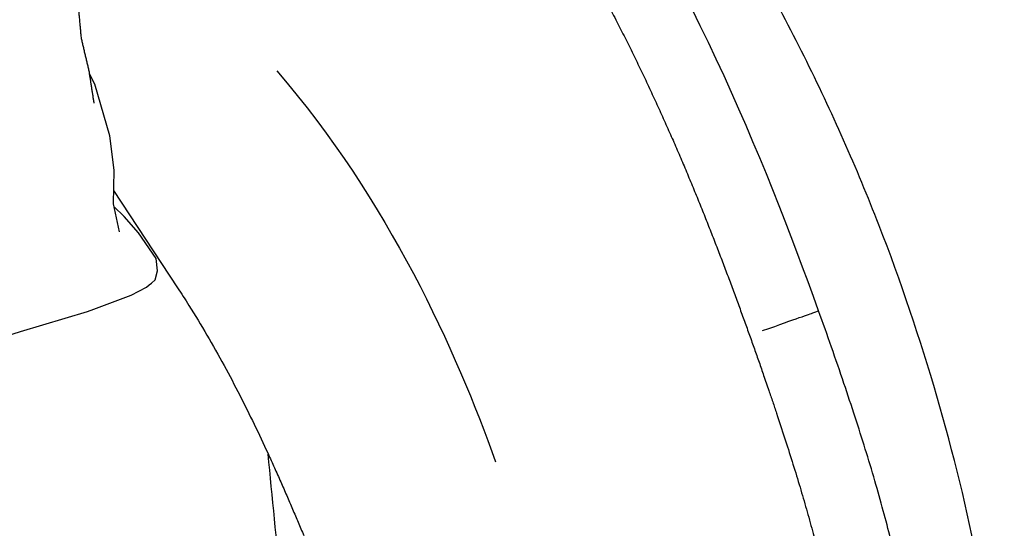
# Model space of a CAD drawing. Header units: millimetres. Extents: x -429 to 783, y -778 to 171.
# Tile 217 of 219: x 459 to 481, y 134 to 146. Entities that reach past the tile are written whole.
import ezdxf

# ---------------------------------------------------------------- set-up
doc = ezdxf.new("R2010")
doc.units = ezdxf.units.MM
doc.layers.get('0').update_dxf_attribs({"true_color": 0x000000})

msp = doc.modelspace()

# ---------------------------------------------------------------- linework, layer by layer
at = {"linetype": 'Continuous', "lineweight": -3}
msp.add_line((460.942, 142.115), (462.406, 139.894), dxfattribs=at)
for points in [[(460.391, 144.784), (460.508, 144.546), (460.853, 143.37), (460.952, 142.571), (460.936, 141.811), (461.073, 141.169)], [(435.352, 135.646), (437.891, 135.672), (440.462, 135.692), (443.048, 135.759), (445.626, 135.968), (448.163, 136.239), (450.583, 136.61), (452.697, 137.031), (454.794, 137.602), (456.154, 137.978), (457.732, 138.551), (458.82, 138.897), (460.349, 139.354), (460.495, 139.408), (461.351, 139.725), (461.695, 139.905), (461.757, 139.958), (461.811, 139.995), (461.894, 140.076), (461.945, 140.279), (461.917, 140.558), (461.517, 141.146), (461.187, 141.516), (460.949, 141.748)]]:
    msp.add_lwpolyline(points, dxfattribs=at)
msp.add_rational_spline([(481.276, 129.656), (476.748, 170.7), (435.454, 170.7), (435.403, 170.7), (435.352, 170.7)], [1, 0.744866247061, 1, 0.999573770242, 0.999148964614], degree=2, knots=[0, 0, 0, 673.471842, 673.471842, 674.596953, 674.596953, 674.596953], dxfattribs=at)
for points in [[(477.037, 139.366), (475.789, 142.835), (473.996, 147.278), (471.231, 151.157)], [(472.311, 146.196), (472.375, 146.073), (472.439, 145.95), (472.502, 145.827)], [(472.502, 145.827), (472.565, 145.704), (472.627, 145.581), (472.688, 145.458)], [(472.688, 145.458), (472.749, 145.335), (472.81, 145.212), (472.87, 145.088)], [(472.87, 145.088), (472.93, 144.966), (472.989, 144.843), (473.047, 144.72)], [(464.673, 144.844), (467.224, 141.874), (468.769, 138.446), (469.662, 135.92)], [(473.047, 144.72), (473.105, 144.598), (473.163, 144.475), (473.221, 144.353)], [(473.221, 144.353), (473.277, 144.231), (473.333, 144.109), (473.389, 143.987)], [(473.389, 143.987), (473.444, 143.865), (473.499, 143.743), (473.554, 143.621)], [(473.554, 143.621), (473.608, 143.501), (473.661, 143.379), (473.714, 143.258)], [(473.714, 143.258), (473.766, 143.138), (473.819, 143.017), (473.871, 142.897)], [(473.871, 142.897), (473.922, 142.777), (473.972, 142.658), (474.023, 142.538)], [(474.023, 142.538), (474.072, 142.419), (474.122, 142.3), (474.171, 142.181)], [(474.171, 142.181), (474.22, 142.063), (474.268, 141.945), (474.316, 141.827)], [(474.316, 141.827), (474.363, 141.71), (474.41, 141.593), (474.457, 141.476)], [(474.457, 141.476), (474.503, 141.36), (474.549, 141.245), (474.594, 141.129)], [(474.594, 141.129), (474.639, 141.014), (474.684, 140.899), (474.728, 140.784)], [(474.728, 140.784), (474.772, 140.671), (474.815, 140.558), (474.858, 140.445)], [(474.858, 140.445), (474.901, 140.333), (474.943, 140.22), (474.985, 140.108)], [(474.985, 140.108), (475.026, 139.998), (475.067, 139.888), (475.108, 139.777)], [(475.108, 139.777), (475.149, 139.668), (475.189, 139.559), (475.229, 139.449)], [(475.229, 139.449), (475.268, 139.342), (475.307, 139.235), (475.346, 139.128)], [(476.929, 139.328), (477.003, 139.355), (477.037, 139.366), (477.037, 139.366)], [(475.346, 139.128), (475.384, 139.022), (475.422, 138.916), (475.46, 138.81)], [(475.76, 138.915), (476.56, 139.198), (476.803, 139.284), (476.929, 139.328)], [(475.46, 138.81), (475.46, 138.81), (475.46, 138.809), (475.461, 138.809)], [(475.461, 138.809), (475.497, 138.706), (475.534, 138.603), (475.571, 138.5)], [(475.571, 138.5), (475.607, 138.398), (475.643, 138.295), (475.679, 138.193)], [(475.679, 138.193), (475.714, 138.093), (475.749, 137.993), (475.783, 137.893)], [(476.077, 137.029), (476.139, 136.842), (476.201, 136.655), (476.262, 136.467)], [(476.262, 136.467), (476.32, 136.289), (476.376, 136.11), (476.432, 135.931)], [(476.432, 135.931), (476.487, 135.756), (476.541, 135.581), (476.594, 135.405)], [(476.594, 135.405), (476.644, 135.238), (476.693, 135.07), (476.741, 134.902)], [(476.741, 134.902), (476.789, 134.737), (476.835, 134.572), (476.88, 134.407)], [(476.88, 134.407), (476.923, 134.249), (476.965, 134.091), (477.006, 133.932)]]:
    msp.add_open_spline(points, degree=3, dxfattribs=at)
for points, degree, knots in [([(460.198, 148.253), (460.2, 148.15), (460.201, 148.048), (460.176, 147.638), (460.151, 147.229), (460.142, 146.806), (460.133, 146.383), (460.168, 145.989), (460.204, 145.596), (460.293, 145.218), (460.382, 144.841), (460.439, 144.475), (460.495, 144.109)], 2, [0.704788, 0.704788, 0.704788, 1, 1, 2, 2, 3, 3, 4, 4, 5, 5, 6, 6, 6]), ([(462.406, 139.894), (462.493, 139.761), (462.58, 139.627), (462.947, 139.043), (463.213, 138.586), (463.59, 137.895), (463.709, 137.668), (464.051, 137), (464.264, 136.557), (464.52, 136.002), (464.568, 135.894), (464.665, 135.68), (464.713, 135.572), (464.806, 135.361), (464.852, 135.257), (464.942, 135.049), (464.987, 134.945), (465.074, 134.741), (465.117, 134.641), (465.202, 134.44), (465.244, 134.34), (465.286, 134.24)], 3, [28.747238, 28.747238, 28.747238, 28.747238, 33.524154, 33.524154, 49.421824, 49.421824, 57.11502, 57.11502, 71.925809, 71.925809, 75.454847, 75.454847, 78.983931, 78.983931, 82.385341, 82.385341, 85.786777, 85.786777, 89.048344, 89.048344, 92.309922, 92.309922, 92.309922, 92.309922]), ([(479.244, 131.157), (479.201, 131.542), (479.145, 131.924), (479.009, 132.71), (478.927, 133.113), (478.738, 133.946), (478.63, 134.377), (478.451, 135.032), (478.387, 135.259), (478.18, 135.971), (478.029, 136.456), (477.789, 137.195), (477.703, 137.453), (477.43, 138.262), (477.234, 138.818), (477.037, 139.366)], 3, [58.881701, 58.881701, 58.881701, 58.881701, 70.501464, 70.501464, 82.846477, 82.846477, 96.151378, 96.151378, 103.244215, 103.244215, 118.410602, 118.410602, 126.571681, 126.571681, 144.082752, 144.082752, 144.082752, 144.082752]), ([(475.783, 137.893), (475.803, 137.836), (475.823, 137.779), (475.862, 137.665), (475.882, 137.607), (475.901, 137.55)], 3, [1197.226792, 1197.226792, 1197.226792, 1197.226792, 1199.039861, 1199.039861, 1200.852931, 1200.852931, 1200.852931, 1200.852931]), ([(475.901, 137.55), (475.931, 137.463), (475.96, 137.377), (476.019, 137.203), (476.048, 137.116), (476.077, 137.029)], 3, [1200.852931, 1200.852931, 1200.852931, 1200.852931, 1203.605345, 1203.605345, 1206.357765, 1206.357765, 1206.357765, 1206.357765]), ([(466.741, 125.246), (466.454, 125.732), (465.963, 126.826), (465.426, 128.75), (465.042, 130.876), (464.734, 133.354), (464.57, 135.117), (464.475, 136.098)], 3, [0, 0, 0, 0, 0.125, 0.25, 0.375, 0.5, 0.6634355, 0.6634355, 0.6634355, 0.6634355])]:
    msp.add_open_spline(points, degree=degree, knots=knots, dxfattribs=at)

doc.saveas('drawing.dxf')
